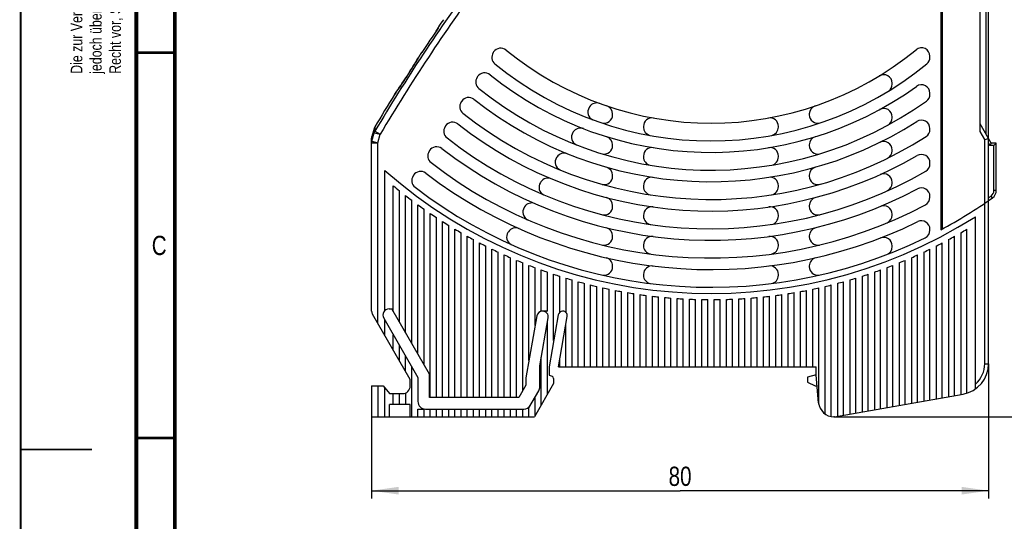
# Model space of a CAD drawing. Extents: x 0 to 420, y 0 to 297.
# Tile 6 of 22: x 0 to 128, y 139 to 204. Entities that reach past the tile are written whole.
import ezdxf

# ---------------------------------------------------------------- set-up
doc = ezdxf.new("R2010")
doc.units = 0
doc.header["$LTSCALE"] = 23.1
doc.layers.get('0').update_dxf_attribs({"linetype": 'CONTINUOUS'})
for name, color, linetype in [('T-REX12-TA1-DXF_CONTINUOUS_LINE', 7, 'CONTINUOUS'), ('T-REX12D-TA1-1XX_DXF_DIMENSION', 7, 'CONTINUOUS'), ('T-REX12D-TA1-1XX_DXF_FORMAT', 7, 'CONTINUOUS')]:
    doc.layers.add(name, color=color, linetype=linetype)
doc.styles.get("Standard").update_dxf_attribs({"font": 'txt', "width": 0.8})
doc.dimstyles.new('DIMSTYLE_1', dxfattribs={"dimtxt": 2.5, "dimasz": 3.5, "dimexe": 1, "dimexo": 0, "dimtad": 1, "dimdec": 3, "dimtxsty": 'STANDARD', "dimblk": '_ARROW_FILLED', "dimblk1": '_ARROW_FILLED', "dimblk2": '_ARROW_FILLED', "dimcen": 0.09, "dimclrt": 5, "dimazin": 3, "dimtp": 0.3, "dimtm": 0.3, "dimtfac": 1, "dimtdec": 3, "dimtofl": 0, "dimtmove": 0, "dimatfit": 3, "dimtolj": 1})

# ---------------------------------------------------------------- blocks, each defined once
blk = doc.blocks.new('_ARROW_FILLED')
at = {"color": 0, "linetype": 'BYBLOCK'}
blk.add_solid([(0, 0), (-1, 0.143), (-1, -0.143)], dxfattribs=at)
blk = doc.blocks.new('*D0')
at = {"layer": 'T-REX12D-TA1-1XX_DXF_DIMENSION', "color": 2, "linetype": 'CONTINUOUS'}
for p, q in [((125.51, 159.63), (125.51, 142.15)), ((45.51, 152.74), (45.51, 142.15)), ((45.51, 143.15), (85.51, 143.15)), ((125.51, 143.15), (85.51, 143.15))]:
    blk.add_line(p, q, dxfattribs=at)
at = {"layer": 'T-REX12D-TA1-1XX_DXF_DIMENSION', "color": 2, "linetype": 'CONTINUOUS', "xscale": 3.5, "yscale": 3.5, "zscale": 3.5, "rotation": 180}
blk.add_blockref('_ARROW_FILLED', (45.51, 143.15), dxfattribs=at)
at = {"layer": 'T-REX12D-TA1-1XX_DXF_DIMENSION', "color": 2, "linetype": 'CONTINUOUS', "xscale": 3.5, "yscale": 3.5, "zscale": 3.5}
blk.add_blockref('_ARROW_FILLED', (125.51, 143.15), dxfattribs=at)
at = {"layer": 'T-REX12D-TA1-1XX_DXF_DIMENSION', "color": 5, "linetype": 'CONTINUOUS', "insert": (85.51, 146.27), "char_height": 2.5, "width": 5.8929, "attachment_point": 2}
blk.add_mtext('80', dxfattribs=at)
blk = doc.blocks.new('*D2')
at = {"layer": 'T-REX12D-TA1-1XX_DXF_DIMENSION', "color": 2, "linetype": 'CONTINUOUS'}
for p, q in [((125.01, 251.24), (136.41, 251.24)), ((136.41, 251.24), (138.04, 251.24)), ((137.04, 251.24), (137.04, 201.99)), ((137.04, 152.74), (137.04, 201.99)), ((105.51, 152.74), (136.41, 152.74)), ((136.41, 152.74), (138.04, 152.74))]:
    blk.add_line(p, q, dxfattribs=at)
at = {"layer": 'T-REX12D-TA1-1XX_DXF_DIMENSION', "color": 2, "linetype": 'CONTINUOUS', "xscale": 3.5, "yscale": 3.5, "zscale": 3.5}
for p, rotation in [((137.04, 251.24), 90), ((137.04, 152.74), 270)]:
    blk.add_blockref('_ARROW_FILLED', p, dxfattribs=dict(at, rotation=rotation))
at = {"layer": 'T-REX12D-TA1-1XX_DXF_DIMENSION', "color": 5, "linetype": 'CONTINUOUS', "insert": (133.91, 201.99), "char_height": 2.5, "width": 8.8393, "attachment_point": 2, "rotation": 90}
blk.add_mtext(' 99', dxfattribs=at)

msp = doc.modelspace()

# ---------------------------------------------------------------- linework, layer by layer
at = {"layer": 'T-REX12-TA1-DXF_CONTINUOUS_LINE', "color": 7, "linetype": 'CONTINUOUS'}
for p, q in [((119.3418, 248.2019), (119.3418, 177.0246)), ((119.515, 248.0728), (119.515, 177.1176)), ((124.415, 189.7435), (124.415, 247.2602)), ((125.515, 159.6265), (125.515, 227.9775)), ((54.1313, 203.2006), (54.1515, 203.1837)), ((54.2087, 203.3315), (54.2095, 203.3325)), ((53.8407, 202.7917), (53.8686, 202.7683)), ((51.4866, 199.2082), (51.378, 199.0262)), ((51.608, 199.4133), (51.4866, 199.2082)), ((51.7007, 199.5711), (51.608, 199.4133)), ((51.7987, 199.739), (51.7007, 199.5711)), ((51.9929, 200.0344), (51.8074, 199.7531)), ((52.0208, 200.011), (51.9929, 200.0344)), ((61.3357, 200.0849), (61.2809, 200.0006)), ((117.915, 199.3921), (117.915, 199.5214)), ((50.7668, 198.0265), (50.658, 197.8528)), ((50.8727, 198.1968), (50.7668, 198.0265)), ((50.975, 198.3625), (50.8727, 198.1968)), ((51.0733, 198.5227), (50.975, 198.3625)), ((51.167, 198.6764), (51.0733, 198.5227)), ((51.2556, 198.8227), (51.167, 198.6764)), ((51.378, 199.0262), (51.2556, 198.8227)), ((49.9518, 196.7465), (49.838, 196.5704)), ((50.434, 197.4991), (49.9518, 196.7465)), ((50.5469, 197.6766), (50.434, 197.4991)), ((50.658, 197.8528), (50.5469, 197.6766)), ((59.2544, 196.88), (59.1997, 196.7957)), ((49.053, 195.3891), (48.9245, 195.2013)), ((49.1936, 195.5966), (49.053, 195.3891)), ((49.2932, 195.7446), (49.1936, 195.5966)), ((49.3968, 195.8994), (49.2932, 195.7446)), ((49.5037, 196.0603), (49.3968, 195.8994)), ((49.6133, 196.2264), (49.5037, 196.0603)), ((49.725, 196.3967), (49.6133, 196.2264)), ((49.838, 196.5704), (49.725, 196.3967)), ((113.015, 195.9216), (113.015, 196.0387)), ((48.6298, 194.7757), (48.5045, 194.5971)), ((48.7425, 194.9375), (48.6298, 194.7757)), ((48.8101, 195.0352), (48.7425, 194.9375)), ((48.9245, 195.2013), (48.8101, 195.0352)), ((117.915, 194.608), (117.915, 194.731)), ((57.1749, 193.6778), (57.1202, 193.5936)), ((73.7821, 192.9737), (73.7262, 192.8876)), ((76.765, 191.9295), (76.765, 192.0351)), ((102.265, 192.0351), (102.265, 191.9295)), ((113.015, 191.5385), (113.015, 191.6524)), ((55.0967, 190.4777), (55.0421, 190.3935)), ((80.765, 190.4295), (80.765, 190.3279)), ((98.265, 190.3279), (98.265, 190.4295)), ((125.8583, 188.2435), (124.415, 190.7435)), ((45.8383, 190.1684), (45.5437, 189.0977)), ((71.6637, 189.7117), (71.6081, 189.626)), ((117.915, 190.0212), (117.915, 190.1399)), ((45.515, 166.4579), (45.515, 188.8854)), ((76.765, 187.9352), (76.765, 188.0399)), ((102.265, 188.0399), (102.265, 187.9352)), ((125.015, 188.7043), (125.515, 188.8383)), ((125.8583, 188.2435), (125.6851, 187.9435)), ((126.515, 188.2435), (125.8583, 188.2435)), ((126.515, 188.2435), (126.215, 187.9435)), ((126.515, 182.1238), (126.515, 188.2435)), ((53.0197, 187.2794), (52.9651, 187.1952)), ((69.5529, 186.4613), (69.4974, 186.3759)), ((80.765, 186.573), (80.765, 186.4716)), ((98.265, 186.4716), (98.265, 186.573)), ((113.015, 187.2602), (113.015, 187.3717)), ((117.915, 185.574), (117.915, 185.6896)), ((47.215, 166.5229), (47.215, 184.7153)), ((50.9436, 184.0824), (50.889, 183.9983)), ((76.765, 183.9719), (76.765, 184.0759)), ((102.265, 184.0759), (102.265, 183.9719)), ((48.315, 166.3938), (48.315, 182.7275)), ((67.448, 183.22), (67.3927, 183.1349)), ((80.765, 182.7251), (80.765, 182.624)), ((98.265, 182.624), (98.265, 182.7251)), ((113.015, 183.0596), (113.015, 183.1693)), ((49.115, 165.0081), (49.115, 182.0791)), ((49.915, 163.6225), (49.915, 181.4514)), ((117.915, 181.2304), (117.915, 181.3436)), ((50.715, 162.2369), (50.715, 180.8436)), ((51.515, 160.8512), (51.515, 180.255)), ((76.765, 180.0327), (76.765, 180.1361)), ((102.265, 180.1361), (102.265, 180.0327)), ((52.315, 159.4656), (52.315, 179.6851)), ((53.115, 155.2435), (53.115, 179.1331)), ((65.3478, 179.986), (65.2926, 179.901)), ((80.765, 178.8841), (80.765, 178.7831)), ((98.265, 178.7831), (98.265, 178.8841)), ((113.015, 178.9185), (113.015, 179.0269)), ((53.915, 155.2435), (53.915, 178.5985)), ((54.715, 155.2435), (54.715, 178.0809)), ((55.515, 155.2435), (55.515, 177.5798)), ((123.815, 156.3538), (123.815, 178.711)), ((56.315, 155.2435), (56.315, 177.0946)), ((57.115, 155.2435), (57.115, 176.6251)), ((63.2514, 176.7579), (63.1963, 176.673)), ((76.765, 176.1125), (76.765, 176.2155)), ((102.265, 176.2155), (102.265, 176.1125)), ((117.915, 176.9661), (117.915, 177.0775)), ((121.915, 176.6251), (121.915, 155.6353)), ((122.715, 155.8107), (122.715, 177.0946)), ((57.915, 155.2435), (57.915, 176.1707)), ((58.715, 155.2435), (58.715, 175.7312)), ((59.515, 155.2435), (59.515, 175.3062)), ((80.765, 175.0485), (80.765, 174.9476)), ((98.265, 174.9476), (98.265, 175.0485)), ((113.015, 174.8242), (113.015, 174.9314)), ((119.515, 155.2121), (119.515, 175.3062)), ((120.315, 175.7312), (120.315, 155.3532)), ((121.115, 155.4942), (121.115, 176.1707)), ((60.315, 155.2435), (60.315, 174.8954)), ((61.115, 155.2435), (61.115, 174.4985)), ((61.915, 155.2435), (61.915, 174.1152)), ((62.715, 155.2435), (62.715, 173.7452)), ((116.315, 154.6478), (116.315, 173.7452)), ((117.115, 174.1152), (117.115, 154.7889)), ((117.915, 154.93), (117.915, 174.4985)), ((118.715, 174.8954), (118.715, 155.071)), ((63.515, 155.2435), (63.515, 173.3883)), ((64.315, 155.2435), (64.315, 173.0443)), ((65.115, 156.135), (65.115, 172.7129)), ((65.915, 160.0469), (65.915, 172.3939)), ((113.115, 154.0836), (113.115, 172.3939)), ((113.915, 172.7129), (113.915, 154.2247)), ((114.715, 154.3657), (114.715, 173.0443)), ((115.515, 173.3883), (115.515, 154.5068)), ((66.715, 164.5839), (66.715, 172.0871)), ((67.515, 166.4435), (67.515, 171.7924)), ((68.315, 166.4435), (68.315, 171.5095)), ((69.115, 162.6463), (69.115, 171.2384)), ((76.765, 172.2077), (76.765, 172.3103)), ((80.765, 171.2173), (80.765, 171.1165)), ((98.265, 171.1165), (98.265, 171.2173)), ((102.265, 172.3103), (102.265, 172.2077)), ((109.915, 153.5194), (109.915, 171.2384)), ((110.715, 171.5095), (110.715, 153.6604)), ((111.515, 153.8015), (111.515, 171.7924)), ((112.315, 172.0871), (112.315, 153.9425)), ((69.915, 166.3174), (69.915, 170.9788)), ((70.715, 170.7306), (70.715, 166.2728)), ((71.515, 159.2435), (71.515, 170.4937)), ((72.315, 159.2435), (72.315, 170.2679)), ((73.115, 159.2435), (73.115, 170.0532)), ((73.915, 159.2435), (73.915, 169.8493)), ((105.115, 152.7753), (105.115, 169.8493)), ((105.915, 170.0532), (105.915, 152.814)), ((106.715, 152.9551), (106.715, 170.2679)), ((107.515, 170.4937), (107.515, 153.0962)), ((108.315, 153.2372), (108.315, 170.7306)), ((109.115, 170.9788), (109.115, 153.3783)), ((74.715, 159.2435), (74.715, 169.6563)), ((75.515, 159.2435), (75.515, 169.4739)), ((76.315, 159.2435), (76.315, 169.3022)), ((77.115, 159.2435), (77.115, 169.141)), ((77.915, 159.2435), (77.915, 168.9902)), ((78.715, 159.2435), (78.715, 168.8499)), ((79.515, 159.2435), (79.515, 168.7198)), ((80.315, 159.2435), (80.315, 168.5999)), ((98.715, 159.2435), (98.715, 168.5999)), ((99.515, 159.2435), (99.515, 168.7198)), ((100.315, 159.2435), (100.315, 168.8499)), ((101.115, 159.2435), (101.115, 168.9902)), ((101.915, 159.2435), (101.915, 169.141)), ((102.715, 159.2435), (102.715, 169.3022)), ((103.515, 154.3221), (103.515, 169.4739)), ((104.315, 153.1108), (104.315, 169.6563)), ((81.115, 159.2435), (81.115, 168.4903)), ((81.915, 159.2435), (81.915, 168.3907)), ((82.715, 159.2435), (82.715, 168.3013)), ((83.515, 159.2435), (83.515, 168.2219)), ((84.315, 159.2435), (84.315, 168.1525)), ((85.115, 159.2435), (85.115, 168.0931)), ((85.915, 159.2435), (85.915, 168.0436)), ((86.715, 159.2435), (86.715, 168.004)), ((87.515, 159.2435), (87.515, 167.9744)), ((88.315, 159.2435), (88.315, 167.9546)), ((89.115, 159.2435), (89.115, 167.9448)), ((89.915, 159.2435), (89.915, 167.9448)), ((90.715, 159.2435), (90.715, 167.9546)), ((91.515, 159.2435), (91.515, 167.9744)), ((92.315, 159.2435), (92.315, 168.004)), ((93.115, 159.2435), (93.115, 168.0436)), ((93.915, 159.2435), (93.915, 168.0931)), ((94.715, 159.2435), (94.715, 168.1525)), ((95.515, 159.2435), (95.515, 168.2219)), ((96.315, 159.2435), (96.315, 168.3013)), ((97.115, 159.2435), (97.115, 168.3907)), ((97.915, 159.2435), (97.915, 168.4903)), ((50.515, 157.5833), (45.6222, 166.0579)), ((47.7666, 166.7435), (48.113, 166.7435)), ((53.015, 158.2531), (48.113, 166.7435)), ((68.315, 166.4435), (67.515, 166.4435)), ((70.2999, 166.4435), (70.2796, 166.4435)), ((47.0738, 165.5435), (51.515, 157.8512)), ((47.215, 163.299), (47.215, 165.299)), ((66.9351, 165.832), (65.515, 157.7784)), ((67.315, 159.3485), (68.4129, 165.575)), ((68.315, 155.6776), (68.315, 165.0198)), ((69.6986, 165.956), (68.515, 159.2435)), ((69.7335, 159.2435), (70.8809, 165.7511)), ((70.715, 159.2435), (70.715, 164.8098)), ((48.315, 161.3938), (48.315, 163.3938)), ((49.115, 160.0081), (49.115, 162.0081)), ((49.915, 158.6225), (49.915, 160.6225)), ((67.515, 154.292), (67.515, 160.4828)), ((69.915, 159.2435), (69.915, 160.2728)), ((50.715, 152.7435), (50.715, 159.2369)), ((67.315, 156.6135), (67.315, 159.3485)), ((68.515, 159.2435), (68.515, 158.1435)), ((69.7335, 159.2435), (103.165, 159.2435)), ((103.165, 158.1435), (103.165, 159.2435)), ((50.515, 156.7435), (50.515, 157.5833)), ((51.515, 157.8512), (51.515, 154.7435)), ((53.015, 155.2435), (53.015, 158.2531)), ((65.515, 157.7784), (65.515, 156.8279)), ((69.115, 157.0633), (66.621, 152.7435)), ((68.515, 158.1435), (68.9176, 157.997)), ((69.115, 157.7151), (69.115, 157.0633)), ((103.165, 158.1765), (102.015, 157.8685)), ((102.015, 157.8685), (102.015, 157.2436)), ((102.015, 157.2436), (103.015, 156.7435)), ((103.4777, 154.5692), (103.165, 158.1435)), ((45.515, 156.7435), (45.515, 152.7435)), ((45.515, 156.7435), (47.015, 156.7435)), ((47.015, 156.7435), (47.815, 155.7435)), ((47.215, 152.7435), (47.215, 156.4935)), ((49.915, 155.827), (49.915, 154.3435)), ((65.515, 156.8279), (64.6002, 155.2435)), ((65.915, 153.9207), (67.181, 156.1135)), ((103.015, 156.7435), (103.2875, 156.7435)), ((47.815, 155.7435), (49.515, 155.7435)), ((48.315, 154.3435), (48.315, 155.7435)), ((49.115, 154.3435), (49.115, 155.7435)), ((64.6002, 155.2435), (53.015, 155.2435)), ((66.715, 152.9063), (66.715, 155.3063)), ((105.515, 152.7435), (122.2096, 155.6872)), ((47.815, 152.7435), (47.815, 154.3435)), ((50.515, 154.3435), (47.815, 154.3435)), ((50.515, 152.7435), (50.515, 154.3435)), ((51.515, 152.7435), (51.515, 153.7435)), ((51.515, 153.7435), (52.315, 153.7435)), ((52.315, 152.7435), (52.315, 153.7435)), ((52.515, 153.7435), (65.2353, 153.7435)), ((53.115, 152.7435), (53.115, 153.7435)), ((53.915, 152.7435), (53.915, 153.7435)), ((54.715, 152.7435), (54.715, 153.7435)), ((55.515, 152.7435), (55.515, 153.7435)), ((56.315, 152.7435), (56.315, 153.7435)), ((57.115, 152.7435), (57.115, 153.7435)), ((57.915, 152.7435), (57.915, 153.7435)), ((58.715, 152.7435), (58.715, 153.7435)), ((59.515, 152.7435), (59.515, 153.7435)), ((60.315, 152.7435), (60.315, 153.7435)), ((61.115, 152.7435), (61.115, 153.7435)), ((61.915, 152.7435), (61.915, 153.7435)), ((62.715, 152.7435), (62.715, 153.7435)), ((63.515, 152.7435), (63.515, 153.7435)), ((64.315, 152.7435), (64.315, 153.7435)), ((65.115, 152.7435), (65.115, 153.7435)), ((65.915, 152.7435), (65.915, 153.9207)), ((45.515, 152.7435), (66.621, 152.7435)), ((105.515, 152.7435), (105.4701, 152.7435))]:
    msp.add_line(p, q, dxfattribs=at)
at = {"layer": 'T-REX12-TA1-DXF_CONTINUOUS_LINE', "color": 9, "linetype": 'CONTINUOUS'}
for p, q in [((125.215, 189.3579), (125.215, 228.1727)), ((51.7989, 199.7385), (51.7922, 199.7269)), ((51.8074, 199.7531), (51.7989, 199.7385)), ((50.0567, 196.9092), (50.0563, 196.9094)), ((50.329, 197.3342), (50.3286, 197.3344)), ((48.5035, 194.5948), (48.4849, 194.5684)), ((45.9225, 190.3658), (45.9343, 189.8057)), ((45.5446, 188.4996), (45.5437, 189.0977)), ((45.5446, 188.4996), (45.8477, 189.61)), ((45.8383, 190.1684), (45.8477, 189.61)), ((45.8477, 189.61), (46.6182, 189.3997)), ((45.9343, 189.8057), (46.6182, 189.3997)), ((46.315, 188.2892), (46.6182, 189.3997)), ((125.015, 188.7043), (124.415, 189.7435)), ((45.515, 188.2892), (46.315, 188.2892)), ((45.5446, 188.4996), (46.315, 188.2892)), ((46.315, 164.8579), (46.315, 188.2892)), ((125.015, 159.6265), (125.015, 188.7043)), ((125.515, 188.2383), (125.6851, 187.9435)), ((126.215, 187.9435), (125.6851, 187.9435)), ((126.215, 182.1238), (126.215, 187.9435)), ((126.0079, 181.144), (125.8347, 181.389)), ((126.515, 182.1238), (126.215, 182.1238)), ((125.015, 159.6265), (125.515, 159.6265)), ((46.315, 156.7435), (46.315, 152.7435))]:
    msp.add_line(p, q, dxfattribs=at)
at = {"layer": 'T-REX12-TA1-DXF_CONTINUOUS_LINE', "color": 7, "linetype": 'CONTINUOUS'}
for points in [[(51.8074, 199.7531), (51.806, 199.751), (51.7987, 199.739)], [(48.4942, 194.5824), (48.4911, 194.5779), (48.4881, 194.5734), (48.4849, 194.5684)], [(48.5045, 194.5971), (48.4954, 194.5841), (48.4942, 194.5824)]]:
    msp.add_lwpolyline(points, dxfattribs=at)
at = {"layer": 'T-REX12-TA1-DXF_CONTINUOUS_LINE', "color": 9, "linetype": 'CONTINUOUS'}
for centre, radius, start, end in [((258.6356, 63.5546), 247.3483, 143.835974, 149.308304), ((258.6356, 63.5546), 246.553, 143.835974, 149.308304), ((-3.6395, 231.9797), 64.132, 327.301198, 329.807044), ((-2.696, 230.6334), 62.6113, 324.858763, 327.409613), ((258.6356, 63.5546), 247.5654, 147.290427, 147.407245), ((46.5939, 189.3967), 0.7761, 148.19672, 164.041939), ((46.2784, 188.2891), 0.7634, 163.991726, 179.989947), ((89.515, 232.7435), 62.9, 304.913356, 305.269238), ((125.315, 182.1238), 0.9, 305.269238, 360), ((121.515, 159.6265), 3.5, 311.082333, 360)]:
    msp.add_arc(centre, radius, start, end, dxfattribs=at)
at = {"layer": 'T-REX12-TA1-DXF_CONTINUOUS_LINE', "color": 7, "linetype": 'CONTINUOUS'}
for centre, radius, start, end in [((258.6356, 63.5546), 247.6087, 145.673334, 146.557682), ((258.6356, 63.5546), 247.6448, 145.637629, 145.788766), ((88.3273, 178.8405), 41.9854, 144.535191, 145.220005), ((2.903, 240.1658), 63.1589, 324.323978, 325.370982), ((62.2583, 199.4858), 1.1, 50.663296, 147), ((116.815, 199.5214), 1.1, 0, 129.411361), ((62.2035, 199.4015), 1.1, 147, 230.678058), ((89.515, 232.7435), 41.9, 230.663296, 309.411361), ((116.815, 199.3921), 1.1, 309.302206, 360), ((89.515, 232.7435), 44.2, 230.678058, 309.302206), ((60.1222, 196.1966), 1.1, 147, 231.192124), ((60.177, 196.2809), 1.1, 51.179671, 147), ((89.515, 232.7435), 45.7, 231.179671, 305.685335), ((111.915, 196.0387), 1.1, 0, 121.39467), ((111.915, 195.9216), 1.1, 304.239349, 360), ((116.815, 194.731), 1.1, 0, 125.685335), ((258.6356, 63.5546), 247.6448, 148.059424, 149.198264), ((58.0974, 193.0787), 1.1, 51.618114, 147), ((89.515, 232.7435), 48, 231.192124, 305.597645), ((116.815, 194.608), 1.1, 305.597645, 360), ((58.0427, 192.9945), 1.1, 147, 231.62876), ((89.515, 232.7435), 49.5, 231.618114, 302.651356), ((74.6487, 192.2885), 1.1, 147, 246.519478), ((74.7046, 192.3746), 1.1, 69.853163, 147), ((75.665, 192.0351), 1.1, 0, 71.210451), ((103.365, 192.0351), 1.1, 108.789549, 180), ((89.515, 232.7435), 51.8, 231.62876, 302.57897), ((75.665, 191.9295), 1.1, 253.075247, 360), ((81.865, 190.4295), 1.1, 79.752129, 180), ((97.165, 190.4295), 1.1, 0, 100.247871), ((103.365, 191.9295), 1.1, 180, 286.735318), ((111.915, 191.6524), 1.1, 0, 118.596125), ((111.915, 191.5385), 1.1, 301.835995, 360), ((46.6097, 189.9561), 0.8, 149.198264, 164.611661), ((55.9646, 189.7944), 1.1, 147, 232.004257), ((56.0193, 189.8786), 1.1, 51.99505, 147), ((89.515, 232.7435), 53.3, 231.99505, 300.121691), ((81.865, 190.3279), 1.1, 180, 256.49781), ((97.165, 190.3279), 1.1, 283.516324, 360), ((116.815, 190.1399), 1.1, 0, 122.651356), ((46.315, 188.8854), 0.8, 164.611661, 180), ((72.5306, 189.0269), 1.1, 147, 245.423714), ((72.5863, 189.1126), 1.1, 68.793838, 147), ((75.665, 188.0399), 1.1, 0, 72.786077), ((103.365, 188.0399), 1.1, 107.213923, 180), ((116.815, 190.0212), 1.1, 302.57897, 360), ((53.9423, 186.6803), 1.1, 52.322587, 147), ((89.515, 232.7435), 55.6, 232.004257, 300.060715), ((75.665, 187.9352), 1.1, 256.139242, 360), ((103.365, 187.9352), 1.1, 180, 283.883185), ((111.915, 187.3717), 1.1, 0, 116.275496), ((53.8876, 186.5961), 1.1, 147, 232.330628), ((89.515, 232.7435), 57.1, 232.322587, 297.974086), ((70.4754, 185.8622), 1.1, 67.896839, 147), ((81.865, 186.573), 1.1, 80.592126, 180), ((81.865, 186.4716), 1.1, 180, 257.33101), ((97.165, 186.573), 1.1, 0, 99.407874), ((97.165, 186.4716), 1.1, 282.69443, 360), ((111.915, 187.2602), 1.1, 297.47495, 360), ((116.815, 185.6896), 1.1, 0, 120.121691), ((89.515, 232.7435), 59.4, 232.330628, 297.9219), ((70.42, 185.7768), 1.1, 147, 244.463435), ((116.815, 185.574), 1.1, 300.060715, 360), ((89.515, 232.7435), 64, 228.628589, 302.407513), ((51.8115, 183.3992), 1.1, 147, 232.616931), ((51.8661, 183.4833), 1.1, 52.609848, 147), ((89.515, 232.7435), 60.9, 232.609848, 296.124465), ((75.665, 183.9719), 1.1, 257.430745, 360), ((75.665, 184.0759), 1.1, 0, 74.114524), ((103.365, 184.0759), 1.1, 105.885476, 180), ((103.365, 183.9719), 1.1, 180, 285.024459), ((111.915, 183.1693), 1.1, 0, 114.315739), ((89.515, 232.7435), 64.8, 230.520472, 231.430991), ((68.3152, 182.5358), 1.1, 147, 243.657256), ((68.3705, 182.6209), 1.1, 67.127322, 147), ((81.865, 182.7251), 1.1, 81.30435, 180), ((81.865, 182.624), 1.1, 180, 257.983969), ((97.165, 182.7251), 1.1, 0, 98.69565), ((97.165, 182.624), 1.1, 281.003051, 360), ((111.915, 183.0596), 1.1, 297.743057, 360), ((89.515, 232.7435), 64.8, 232.330113, 233.218471), ((89.515, 232.7435), 63.2, 232.616931, 296.079225), ((116.815, 181.3436), 1.1, 0, 117.974086), ((125.315, 182.1238), 1.2, 305.269238, 360), ((89.515, 232.7435), 64.8, 234.096647, 234.965185), ((66.2703, 179.3869), 1.1, 66.459794, 147), ((75.665, 180.0327), 1.1, 258.650501, 360), ((75.665, 180.1361), 1.1, 0, 75.250377), ((103.365, 180.1361), 1.1, 104.749623, 180), ((103.365, 180.0327), 1.1, 180, 283.058638), ((111.915, 179.0269), 1.1, 0, 112.636274), ((116.815, 181.2304), 1.1, 297.9219, 360), ((89.515, 232.7435), 63.2, 298.160492, 305.269238), ((89.515, 232.7435), 64.8, 235.824588, 236.675325), ((66.2151, 179.3019), 1.1, 147, 243.171603), ((81.865, 178.8841), 1.1, 81.915986, 180), ((81.865, 178.7831), 1.1, 180, 261.611247), ((97.165, 178.8841), 1.1, 0, 98.084014), ((97.165, 178.7831), 1.1, 281.199031, 360), ((111.915, 178.9185), 1.1, 295.267242, 360), ((89.515, 232.7435), 64.8, 237.517836, 238.352532), ((116.815, 177.0775), 1.1, 0, 116.124465), ((89.515, 232.7435), 64.8, 239.179799, 240), ((64.1188, 176.0739), 1.1, 147, 242.570092), ((64.174, 176.1588), 1.1, 65.875161, 147), ((75.665, 176.2155), 1.1, 0, 76.233093), ((103.365, 176.2155), 1.1, 103.766907, 180), ((116.815, 176.9661), 1.1, 296.079225, 360), ((89.515, 232.7435), 64.8, 300, 300.820201), ((89.515, 232.7435), 64.8, 240.813477, 241.620552), ((89.515, 232.7435), 64.8, 242.421532, 243.216705), ((75.665, 176.1125), 1.1, 259.781979, 360), ((81.865, 175.0485), 1.1, 82.446997, 180), ((81.865, 174.9476), 1.1, 180, 259.062802), ((97.165, 175.0485), 1.1, 0, 97.553003), ((97.165, 174.9476), 1.1, 280.327806, 360), ((103.365, 176.1125), 1.1, 180, 281.460278), ((111.915, 174.9314), 1.1, 0, 111.17946), ((89.515, 232.7435), 64.8, 296.783295, 297.578468), ((89.515, 232.7435), 64.8, 298.379448, 299.186523), ((89.515, 232.7435), 64.8, 244.006345, 244.790714), ((89.515, 232.7435), 64.8, 245.57006, 246.34462), ((111.915, 174.8242), 1.1, 291.884454, 360), ((89.515, 232.7435), 64.8, 293.65538, 294.42994), ((89.515, 232.7435), 64.8, 295.209286, 295.993655), ((89.515, 232.7435), 64.8, 247.11462, 247.880275), ((89.515, 232.7435), 64.8, 248.641794, 249.399375), ((75.665, 172.3103), 1.1, 0, 77.091948), ((103.365, 172.3103), 1.1, 102.908052, 180), ((89.515, 232.7435), 64.8, 290.600625, 291.358206), ((89.515, 232.7435), 64.8, 292.119725, 292.88538), ((89.515, 232.7435), 64.8, 250.15321, 250.903481), ((89.515, 232.7435), 64.8, 251.650365, 252.394034), ((75.665, 172.2077), 1.1, 260.215574, 360), ((81.865, 171.2173), 1.1, 82.912378, 180), ((81.865, 171.1165), 1.1, 180, 259.349458), ((97.165, 171.2173), 1.1, 0, 97.087622), ((97.165, 171.1165), 1.1, 279.334201, 360), ((103.365, 172.2077), 1.1, 180, 279.443689), ((89.515, 232.7435), 64.8, 287.605966, 288.349635), ((89.515, 232.7435), 64.8, 289.096519, 289.84679), ((89.515, 232.7435), 64.8, 253.134653, 253.87238), ((89.515, 232.7435), 64.8, 254.60737, 255.339774), ((89.515, 232.7435), 64.8, 256.069736, 256.797399), ((89.515, 232.7435), 64.8, 283.202601, 283.930264), ((89.515, 232.7435), 64.8, 284.660226, 285.39263), ((89.515, 232.7435), 64.8, 286.12762, 286.865347), ((89.515, 232.7435), 64.8, 257.5229, 258.246374), ((89.515, 232.7435), 64.8, 258.967952, 259.687763), ((89.515, 232.7435), 64.8, 260.405932, 261.122582), ((89.515, 232.7435), 64.8, 261.837835, 262.551809), ((89.515, 232.7435), 64.8, 277.448191, 278.162165), ((89.515, 232.7435), 64.8, 278.877418, 279.594068), ((89.515, 232.7435), 64.8, 280.312237, 281.032048), ((89.515, 232.7435), 64.8, 281.753626, 282.4771), ((89.515, 232.7435), 64.8, 263.264623, 263.97639), ((89.515, 232.7435), 64.8, 264.687225, 265.397242), ((89.515, 232.7435), 64.8, 266.10655, 266.815261), ((89.515, 232.7435), 64.8, 267.523485, 268.231331), ((89.515, 232.7435), 64.8, 268.938906, 269.64632), ((89.515, 232.7435), 64.8, 270.35368, 271.061094), ((89.515, 232.7435), 64.8, 271.768669, 272.476515), ((89.515, 232.7435), 64.8, 273.184739, 273.89345), ((89.515, 232.7435), 64.8, 274.602758, 275.312775), ((89.515, 232.7435), 64.8, 276.02361, 276.735377), ((46.315, 166.4579), 0.8, 180, 210), ((47.7666, 165.9435), 0.8, 90, 210), ((67.6638, 165.7035), 0.74, 90, 170), ((67.6841, 165.7035), 0.74, 350, 90), ((70.2796, 165.8535), 0.59, 90, 170), ((70.2999, 165.8535), 0.59, 350, 90), ((121.515, 159.6265), 4, 280, 360), ((68.815, 157.7151), 0.3, 0, 70), ((49.515, 156.7435), 1, 270, 360), ((66.315, 156.6135), 1, 330, 360), ((52.515, 154.7435), 1, 180, 270), ((105.4701, 154.7435), 2, 185, 270), ((65.2353, 154.7435), 1, 270, 330)]:
    msp.add_arc(centre, radius, start, end, dxfattribs=at)
at = {"layer": 'T-REX12D-TA1-1XX_DXF_FORMAT', "color": 9, "linetype": 'CONTINUOUS', "const_width": 0.25}
msp.add_lwpolyline([(0, 0), (0, 297)], dxfattribs=at)
at = {"layer": 'T-REX12D-TA1-1XX_DXF_FORMAT', "color": 7, "linetype": 'CONTINUOUS'}
for points, const_width in [([(15, 292), (15, 8)], 0.5), ([(20, 287), (20, 13)], 0.5), ([(15, 200), (20, 200)], 0.35), ([(15, 150), (20, 150)], 0.35), ([(0, 148.5), (9.2469, 148.5)], 0.25)]:
    msp.add_lwpolyline(points, dxfattribs=dict(at, const_width=const_width))

# ---------------------------------------------------------------- texts
at = {"layer": 'T-REX12D-TA1-1XX_DXF_FORMAT', "color": 9, "linetype": 'CONTINUOUS', "insert": (6.5, 197.25), "char_height": 1.5, "width": 142.875, "attachment_point": 1, "rotation": 90}
msp.add_mtext('Die zur Verfügung gestellten Informationen sind nach unserem Wissen genau und zuverlässig,\\Pjedoch übernimmt E-T-A keine Verantwortung für deren Anwendung. E-T-A behält sich das\\PRecht vor, Spezifikationen im Sinne des technischen Fortschritts jederzeit zu ändern.', dxfattribs=at)
at = {"layer": 'T-REX12D-TA1-1XX_DXF_FORMAT', "color": 5, "linetype": 'CONTINUOUS', "insert": (17, 176.2288), "char_height": 2.5, "width": 3.125, "attachment_point": 1}
msp.add_mtext('C', dxfattribs=at)

# ---------------------------------------------------------------- dimensions: what is measured, and where the dimension line sits
at = {"layer": 'T-REX12D-TA1-1XX_DXF_DIMENSION', "color": 2, "linetype": 'CONTINUOUS'}
dim = msp.add_linear_dim(base=(137.038, 251.2435), p1=(105.515, 152.7435), p2=(125.015, 251.2435), angle=90, text=' 99', dimstyle='DIMSTYLE_1', dxfattribs=at)
dim.commit()
dim.dimension.update_dxf_attribs({"geometry": '*D2', "text_midpoint": (137.038, 202.6185), "dimtype": 160})
dim = msp.add_linear_dim(base=(125.515, 143.1493), p1=(45.515, 152.7435), p2=(125.515, 159.6265), dimstyle='DIMSTYLE_1', dxfattribs=at)
dim.commit()
dim.dimension.update_dxf_attribs({"geometry": '*D0', "text_midpoint": (85.1578, 143.1493), "dimtype": 160})

doc.saveas('drawing.dxf')
